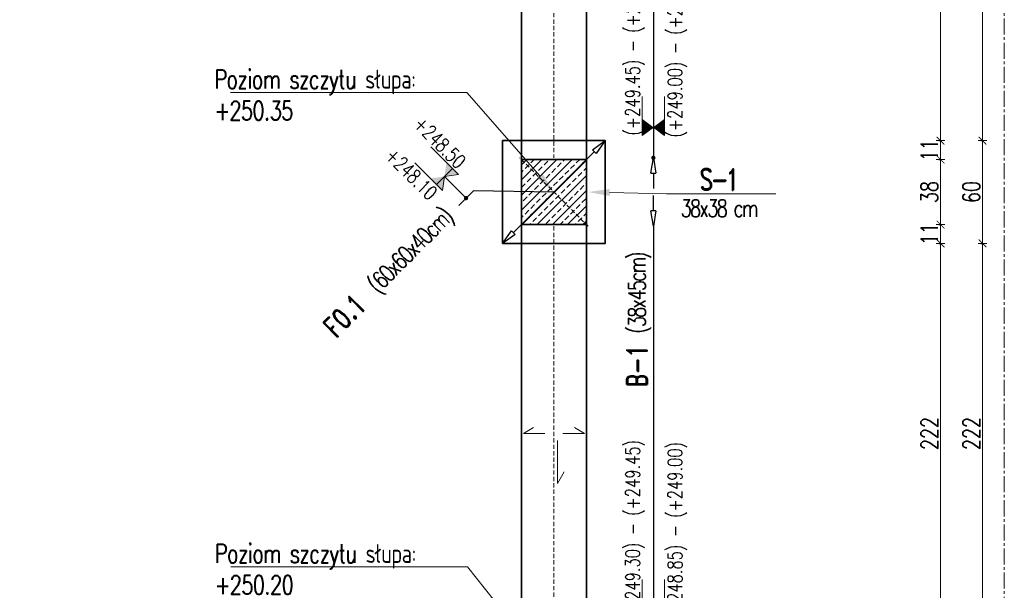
# Model space of a CAD drawing. Header units: millimetres. Extents: x -8 to 14965326, y -810 to 11054951.
# Tile 39 of 72: x 7505907 to 7506482, y 5557187 to 5557520. Entities that reach past the tile are written whole.
import ezdxf
from ezdxf import colors
from ezdxf.entities.mleader import LeaderData, LeaderLine
from ezdxf.math import Vec2, Vec3

# ---------------------------------------------------------------- set-up
doc = ezdxf.new("R2010")
doc.units = ezdxf.units.MM
doc.header["$LTSCALE"] = 0.5
doc.header["$MEASUREMENT"] = 0
doc.linetypes.add('CENTER2', pattern=[1.125, 0.75, -0.125, 0.125, -0.125])
doc.linetypes.add('KRESKOWA', pattern=[0.75, 0.5, -0.25])
doc.layers.get('0').update_dxf_attribs({"linetype": 'CONTINUOUS', "lineweight": 13})
doc.layers.get('Defpoints').update_dxf_attribs({"linetype": 'CONTINUOUS'})
for name, color, linetype, lineweight in [('_K_pozycje', 1, 'CONTINUOUS', 5), ('K_Cienkie przerywane', 252, 'KRESKOWA', 9), ('K_Fundamenty - przekrój', 40, 'CONTINUOUS', 35), ('K_Kreskowanie', 253, 'CONTINUOUS', 5), ('K_Opis', 7, 'CONTINUOUS', 9), ('K_Ściany - przekrój', 7, 'CONTINUOUS', 35), ('tkd_obszary_wykazu', 14, 'CENTER2', 9), ('tkd_wym', 1, 'CONTINUOUS', 5)]:
    doc.layers.add(name, color=color, linetype=linetype, lineweight=lineweight)
doc.styles.add('___K_OPIS_ROMAND', font='romand.shx', dxfattribs={"width": 0.75})
doc.styles.add('___K_OPIS_SIMPLEX', font='simplex.shx', dxfattribs={"width": 0.75})
doc.styles.add('tkd_txt0', font='simplex.shx', dxfattribs={"width": 0.75})
doc.dimstyles.new('opisy_wieńce', dxfattribs={"dimscale": 0.6, "dimtxt": 20, "dimasz": 25, "dimexe": 10, "dimexo": 50, "dimgap": 10, "dimtad": 0, "dimdec": 1, "dimrnd": 0.05, "dimzin": 9, "dimdsep": 46, "dimtxsty": '___K_OPIS_ROMAND', "dimblk1": 'CLOSEDBLANK', "dimblk2": 'CLOSEDBLANK', "dimsah": 1, "dimcen": 0, "dimdle": 10, "dimse1": 1, "dimse2": 1, "dimclrd": 1, "dimclre": 256, "dimclrt": 50, "dimazin": 2, "dimtm": 1e-09, "dimtfac": 1, "dimtdec": 1, "dimtmove": 2, "dimatfit": 3, "dimfxl": 1, "dimtolj": 1, "dimtzin": 0, "dimarcsym": 0})
doc.dimstyles.new('tkd_1-50cm[cm]', dxfattribs={"dimtxt": 10, "dimasz": 2.5, "dimexe": 0, "dimexo": 10, "dimgap": 1.5, "dimtad": 1, "dimdec": 1, "dimrnd": 0.5, "dimdsep": 46, "dimtxsty": 'tkd_txt0', "dimblk": 'tkd_dim_arrow', "dimcen": 0, "dimclrd": 1, "dimclre": 256, "dimclrt": 7, "dimaunit": 1, "dimadec": 0, "dimazin": 0, "dimtfac": 0.009091, "dimtdec": 1, "dimtix": 1, "dimtmove": 1, "dimatfit": 3, "dimldrblk": 'DOTSMALL', "dimfxl": 1, "dimfxlon": 1, "dimtvp": 0.02, "dimtolj": 1, "dimtzin": 9, "dimlwd": -1, "dimarcsym": 0})

# ---------------------------------------------------------------- blocks, each defined once
blk = doc.blocks.new('_ClosedBlank')
at = {"color": 0, "linetype": 'ByBlock', "lineweight": -2}
for p, q in [((-1, 0.167), (0, 0)), ((-1, 0.167), (-1, -0.167)), ((0, 0), (-1, -0.167))]:
    blk.add_line(p, q, dxfattribs=at)
blk = doc.blocks.new('*D179')
at = {"layer": '_K_pozycje', "color": 1, "lineweight": -2, "transparency": 16777216}
for p, q in [((7506242.75, 5557442.69), (7506195.48, 5557395.42)), ((7506172.07, 5557419.75), (7506163.58, 5557411.26)), ((7506219.11, 5557419.06), (7506172.07, 5557419.75))]:
    blk.add_line(p, q, dxfattribs=at)
at = {"layer": 'Defpoints', "color": 0, "transparency": 16777216}
for p in [(7506249.11, 5557449.06), (7506189.11, 5557389.06), (7506189.11, 5557389.06)]:
    blk.add_point(p, dxfattribs=at)
at = {"layer": '_K_pozycje', "color": 1, "lineweight": -2, "transparency": 16777216, "xscale": 9, "yscale": 9, "zscale": 9}
for p, rotation in [((7506249.11, 5557449.06), 44.99999988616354), ((7506189.11, 5557389.06), 224.9999998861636)]:
    blk.add_blockref('_ClosedBlank', p, dxfattribs=dict(at, rotation=rotation))
at = {"layer": '_K_pozycje', "color": 50, "transparency": 16777216, "insert": (7506123.55, 5557371.23), "char_height": 12, "attachment_point": 5, "rotation": 45, "style": '___K_OPIS_ROMAND'}
blk.add_mtext('\\A1;F0.1{\\fArial|b0|i0|c238|p34;\\H0.87497x;\\C242;   \\Fsimplex|c238;\\H0.95241x;\\T0.8;(60x60x40cm)}', dxfattribs=at)
blk = doc.blocks.new('*U40')
at = {"layer": 'K_Opis'}
h = blk.add_hatch(color=1, dxfattribs=at)
edge = h.paths.add_edge_path()
edge.add_arc((0, 0), 0.036, 360, 720)
at = {"layer": 'K_Opis', "color": 1}
blk.add_line((0, 0.511), (0, 0), dxfattribs=at)
at = {"layer": 'K_Opis'}
for points in [[(-0.188, 0.511), (-0.188, 1.022)], [(0.188, 0.511), (0.188, 1.022)], [(-0.188, 0.511), (0, 0.511), (-0.188, 0.369), (-0.188, 0.511)], [(0.188, 0.511), (0, 0.511), (0.188, 0.369), (0.188, 0.511)]]:
    blk.add_lwpolyline(points, dxfattribs=at)
for points in [[(-0.188, 0.652), (-0.188, 0.511), (0, 0.511)], [(-0.188, 0.369), (-0.188, 0.511), (0, 0.511)], [(0.188, 0.652), (0.188, 0.511), (0, 0.511)], [(0.188, 0.369), (0.188, 0.511), (0, 0.511)]]:
    blk.add_solid(points, dxfattribs=at)
at = {"layer": 'K_Opis', "style": '___K_OPIS_SIMPLEX', "width": 0.75, "flags": 8}
for tag, p in [('góra', (-0.227, 0.383)), ('dół', (0.48, 0.383))]:
    blk.add_attdef(tag, p, '', height=0.24, rotation=90, dxfattribs=at)
blk = doc.blocks.new('*D221')
at = {"layer": '_K_pozycje', "color": 1, "lineweight": -2, "transparency": 16777216}
for p, q in [((7506277.16, 5557408.06), (7506277.16, 5557417.06)), ((7506277.16, 5557399.06), (7506277.16, 5557157.06)), ((7506277.16, 5557148.06), (7506277.16, 5557139.06))]:
    blk.add_line(p, q, dxfattribs=at)
at = {"layer": 'Defpoints', "color": 0, "transparency": 16777216}
for p in [(7506239.11, 5557399.06), (7506239.11, 5557157.06), (7506277.16, 5557157.06)]:
    blk.add_point(p, dxfattribs=at)
at = {"layer": '_K_pozycje', "color": 1, "lineweight": -2, "transparency": 16777216, "xscale": 9, "yscale": 9, "zscale": 9}
for p, rotation in [((7506277.16, 5557399.06), 270), ((7506277.16, 5557157.06), 90)]:
    blk.add_blockref('_ClosedBlank', p, dxfattribs=dict(at, rotation=rotation))
at = {"layer": '_K_pozycje', "color": 50, "transparency": 16777216, "insert": (7506269.3, 5557344.38), "char_height": 12, "attachment_point": 5, "rotation": 90, "style": '___K_OPIS_ROMAND'}
blk.add_mtext('\\A1;B-1 {\\Fsimplex|c238;\\H0.83333x;\\T0.8;\\C242;(38x45cm)}', dxfattribs=at)
blk = doc.blocks.new('*U39')
at = {"layer": 'K_Opis'}
h = blk.add_hatch(color=1, dxfattribs=at)
edge = h.paths.add_edge_path()
edge.add_arc((0, 0), 0.036, 0, 360, ccw=False)
at = {"layer": 'K_Opis', "color": 1}
blk.add_line((0, -0.511), (0, 0), dxfattribs=at)
at = {"layer": 'K_Opis'}
for points in [[(-0.188, -0.511), (0, -0.511), (-0.188, -0.369), (-0.188, -0.511)], [(0.188, -0.511), (0, -0.511), (0.188, -0.369), (0.188, -0.511)], [(-0.188, -0.511), (-0.188, -1.022)], [(0.188, -0.511), (0.188, -1.022)]]:
    blk.add_lwpolyline(points, dxfattribs=at)
for points in [[(-0.188, -0.369), (-0.188, -0.511), (0, -0.511)], [(0.188, -0.369), (0.188, -0.511), (0, -0.511)], [(-0.188, -0.652), (-0.188, -0.511), (0, -0.511)], [(0.188, -0.652), (0.188, -0.511), (0, -0.511)]]:
    blk.add_solid(points, dxfattribs=at)
at = {"layer": 'K_Opis', "style": '___K_OPIS_SIMPLEX', "width": 0.75, "flags": 8}
for tag, p in [('dół', (0.48, -0.777)), ('góra', (-0.227, -0.923))]:
    blk.add_attdef(tag, p, '', height=0.24, rotation=90, dxfattribs=at)
blk = doc.blocks.new('*D222')
at = {"layer": '_K_pozycje', "color": 1, "lineweight": -2, "transparency": 16777216}
for p, q in [((7506277.16, 5557690.06), (7506277.16, 5557699.06)), ((7506277.16, 5557681.06), (7506277.16, 5557439.06)), ((7506277.16, 5557430.06), (7506277.16, 5557421.06))]:
    blk.add_line(p, q, dxfattribs=at)
at = {"layer": 'Defpoints', "color": 0, "transparency": 16777216}
for p in [(7506239.11, 5557681.06), (7506239.11, 5557439.06), (7506277.16, 5557439.06)]:
    blk.add_point(p, dxfattribs=at)
at = {"layer": '_K_pozycje', "color": 1, "lineweight": -2, "transparency": 16777216, "xscale": 9, "yscale": 9, "zscale": 9}
for p, rotation in [((7506277.16, 5557681.06), 270), ((7506277.16, 5557439.06), 90)]:
    blk.add_blockref('_ClosedBlank', p, dxfattribs=dict(at, rotation=rotation))
at = {"layer": '_K_pozycje', "color": 50, "transparency": 16777216, "insert": (7506269.3, 5557626.38), "char_height": 12, "attachment_point": 5, "rotation": 90, "style": '___K_OPIS_ROMAND'}
blk.add_mtext('\\A1;B-1 {\\Fsimplex|c238;\\H0.83333x;\\T0.8;\\C242;(38x45cm)}', dxfattribs=at)
blk = doc.blocks.new('tkd_dim_arrow')
for p, q in [((-1, 0), (1, 0)), ((0, -1), (0, 1))]:
    blk.add_line(p, q)
at = {"const_width": 0.2}
blk.add_lwpolyline([(-0.9, -0.9), (0.9, 0.9)], dxfattribs=at)
blk = doc.blocks.new('*D274')
at = {"layer": 'Defpoints', "color": 0, "transparency": 16777216}
for p in [(7506249.11, 5557671.06), (7506249.11, 5557449.06), (7506469.31, 5557449.06)]:
    blk.add_point(p, dxfattribs=at)
at = {"layer": 'tkd_wym', "lineweight": -2, "transparency": 16777216}
for p, q in [((7506468.31, 5557671.06), (7506469.31, 5557671.06)), ((7506468.31, 5557449.06), (7506469.31, 5557449.06))]:
    blk.add_line(p, q, dxfattribs=at)
at = {"layer": 'tkd_wym', "color": 1, "transparency": 16777216}
blk.add_line((7506469.31, 5557668.56), (7506469.31, 5557451.56), dxfattribs=at)
at = {"layer": 'tkd_wym', "color": 1, "transparency": 16777216, "xscale": 2.5, "yscale": 2.5, "zscale": 2.5}
for p, rotation in [((7506469.31, 5557671.06), 90), ((7506469.31, 5557449.06), 270)]:
    blk.add_blockref('tkd_dim_arrow', p, dxfattribs=dict(at, rotation=rotation))
at = {"layer": 'tkd_wym', "color": 7, "transparency": 16777216, "insert": (7506462.81, 5557560.06), "char_height": 10, "attachment_point": 5, "rotation": 90, "style": 'tkd_txt0'}
blk.add_mtext('\\A1;222', dxfattribs=at)
blk = doc.blocks.new('_DotSmall')
blk = doc.blocks.new('*D275')
at = {"layer": 'Defpoints', "color": 0, "transparency": 16777216}
for p in [(7506249.11, 5557449.06), (7506249.11, 5557389.06), (7506469.31, 5557389.06)]:
    blk.add_point(p, dxfattribs=at)
at = {"layer": 'tkd_wym', "lineweight": -2, "transparency": 16777216}
for p, q in [((7506468.31, 5557449.06), (7506469.31, 5557449.06)), ((7506468.31, 5557389.06), (7506469.31, 5557389.06))]:
    blk.add_line(p, q, dxfattribs=at)
at = {"layer": 'tkd_wym', "color": 1, "transparency": 16777216}
blk.add_line((7506469.31, 5557446.56), (7506469.31, 5557391.56), dxfattribs=at)
at = {"layer": 'tkd_wym', "color": 1, "transparency": 16777216, "xscale": 2.5, "yscale": 2.5, "zscale": 2.5}
for p, rotation in [((7506469.31, 5557449.06), 90), ((7506469.31, 5557389.06), 270)]:
    blk.add_blockref('tkd_dim_arrow', p, dxfattribs=dict(at, rotation=rotation))
at = {"layer": 'tkd_wym', "color": 7, "transparency": 16777216, "insert": (7506462.81, 5557419.06), "char_height": 10, "attachment_point": 5, "rotation": 90, "style": 'tkd_txt0'}
blk.add_mtext('\\A1;60', dxfattribs=at)
blk = doc.blocks.new('*D276')
at = {"layer": 'Defpoints', "color": 0, "transparency": 16777216}
for p in [(7506249.11, 5557389.06), (7506249.11, 5557167.06), (7506469.31, 5557167.06)]:
    blk.add_point(p, dxfattribs=at)
at = {"layer": 'tkd_wym', "lineweight": -2, "transparency": 16777216}
for p, q in [((7506468.31, 5557389.06), (7506469.31, 5557389.06)), ((7506468.31, 5557167.06), (7506469.31, 5557167.06))]:
    blk.add_line(p, q, dxfattribs=at)
at = {"layer": 'tkd_wym', "color": 1, "transparency": 16777216}
blk.add_line((7506469.31, 5557386.56), (7506469.31, 5557169.56), dxfattribs=at)
at = {"layer": 'tkd_wym', "color": 1, "transparency": 16777216, "xscale": 2.5, "yscale": 2.5, "zscale": 2.5}
for p, rotation in [((7506469.31, 5557389.06), 90), ((7506469.31, 5557167.06), 270)]:
    blk.add_blockref('tkd_dim_arrow', p, dxfattribs=dict(at, rotation=rotation))
at = {"layer": 'tkd_wym', "color": 7, "transparency": 16777216, "insert": (7506462.81, 5557278.06), "char_height": 10, "attachment_point": 5, "rotation": 90, "style": 'tkd_txt0'}
blk.add_mtext('\\A1;222', dxfattribs=at)
blk = doc.blocks.new('*D407')
at = {"layer": 'Defpoints', "color": 0, "transparency": 16777216}
for p in [(7506226.93, 5557671.06), (7506226.93, 5557449.06), (7506444.83, 5557449.06)]:
    blk.add_point(p, dxfattribs=at)
at = {"layer": 'tkd_wym', "lineweight": -2, "transparency": 16777216}
for p, q in [((7506443.83, 5557671.06), (7506444.83, 5557671.06)), ((7506443.83, 5557449.06), (7506444.83, 5557449.06))]:
    blk.add_line(p, q, dxfattribs=at)
at = {"layer": 'tkd_wym', "color": 1, "transparency": 16777216}
blk.add_line((7506444.83, 5557668.56), (7506444.83, 5557451.56), dxfattribs=at)
at = {"layer": 'tkd_wym', "color": 1, "transparency": 16777216, "xscale": 2.5, "yscale": 2.5, "zscale": 2.5}
for p, rotation in [((7506444.83, 5557671.06), 90), ((7506444.83, 5557449.06), 270)]:
    blk.add_blockref('tkd_dim_arrow', p, dxfattribs=dict(at, rotation=rotation))
at = {"layer": 'tkd_wym', "color": 7, "transparency": 16777216, "insert": (7506438.33, 5557560.06), "char_height": 10, "attachment_point": 5, "rotation": 90, "style": 'tkd_txt0'}
blk.add_mtext('\\A1;222', dxfattribs=at)
blk = doc.blocks.new('*D408')
at = {"layer": 'Defpoints', "color": 0, "transparency": 16777216}
for p in [(7506226.93, 5557449.06), (7506226.93, 5557438.06), (7506444.83, 5557438.06)]:
    blk.add_point(p, dxfattribs=at)
at = {"layer": 'tkd_wym', "lineweight": -2, "transparency": 16777216}
for p, q in [((7506443.83, 5557449.06), (7506444.83, 5557449.06)), ((7506443.83, 5557438.06), (7506444.83, 5557438.06))]:
    blk.add_line(p, q, dxfattribs=at)
at = {"layer": 'tkd_wym', "color": 1, "transparency": 16777216}
blk.add_line((7506444.83, 5557446.56), (7506444.83, 5557440.56), dxfattribs=at)
at = {"layer": 'tkd_wym', "color": 1, "transparency": 16777216, "xscale": 2.5, "yscale": 2.5, "zscale": 2.5}
for p, rotation in [((7506444.83, 5557449.06), 90), ((7506444.83, 5557438.06), 270)]:
    blk.add_blockref('tkd_dim_arrow', p, dxfattribs=dict(at, rotation=rotation))
at = {"layer": 'tkd_wym', "color": 7, "transparency": 16777216, "insert": (7506438.33, 5557443.56), "char_height": 10, "attachment_point": 5, "rotation": 90, "style": 'tkd_txt0'}
blk.add_mtext('\\A1;11', dxfattribs=at)
blk = doc.blocks.new('*D409')
at = {"layer": 'Defpoints', "color": 0, "transparency": 16777216}
for p in [(7506226.93, 5557438.06), (7506229.88, 5557400.06), (7506444.83, 5557400.06)]:
    blk.add_point(p, dxfattribs=at)
at = {"layer": 'tkd_wym', "lineweight": -2, "transparency": 16777216}
for p, q in [((7506443.83, 5557438.06), (7506444.83, 5557438.06)), ((7506443.83, 5557400.06), (7506444.83, 5557400.06))]:
    blk.add_line(p, q, dxfattribs=at)
at = {"layer": 'tkd_wym', "color": 1, "transparency": 16777216}
blk.add_line((7506444.83, 5557435.56), (7506444.83, 5557402.56), dxfattribs=at)
at = {"layer": 'tkd_wym', "color": 1, "transparency": 16777216, "xscale": 2.5, "yscale": 2.5, "zscale": 2.5}
for p, rotation in [((7506444.83, 5557438.06), 90), ((7506444.83, 5557400.06), 270)]:
    blk.add_blockref('tkd_dim_arrow', p, dxfattribs=dict(at, rotation=rotation))
at = {"layer": 'tkd_wym', "color": 7, "transparency": 16777216, "insert": (7506438.33, 5557419.06), "char_height": 10, "attachment_point": 5, "rotation": 90, "style": 'tkd_txt0'}
blk.add_mtext('\\A1;38', dxfattribs=at)
blk = doc.blocks.new('*D410')
at = {"layer": 'Defpoints', "color": 0, "transparency": 16777216}
for p in [(7506229.88, 5557400.06), (7506229.88, 5557389.06), (7506444.83, 5557389.06)]:
    blk.add_point(p, dxfattribs=at)
at = {"layer": 'tkd_wym', "lineweight": -2, "transparency": 16777216}
for p, q in [((7506443.83, 5557400.06), (7506444.83, 5557400.06)), ((7506443.83, 5557389.06), (7506444.83, 5557389.06))]:
    blk.add_line(p, q, dxfattribs=at)
at = {"layer": 'tkd_wym', "color": 1, "transparency": 16777216}
blk.add_line((7506444.83, 5557397.56), (7506444.83, 5557391.56), dxfattribs=at)
at = {"layer": 'tkd_wym', "color": 1, "transparency": 16777216, "xscale": 2.5, "yscale": 2.5, "zscale": 2.5}
for p, rotation in [((7506444.83, 5557400.06), 90), ((7506444.83, 5557389.06), 270)]:
    blk.add_blockref('tkd_dim_arrow', p, dxfattribs=dict(at, rotation=rotation))
at = {"layer": 'tkd_wym', "color": 7, "transparency": 16777216, "insert": (7506438.33, 5557394.56), "char_height": 10, "attachment_point": 5, "rotation": 90, "style": 'tkd_txt0'}
blk.add_mtext('\\A1;11', dxfattribs=at)
blk = doc.blocks.new('*D411')
at = {"layer": 'Defpoints', "color": 0, "transparency": 16777216}
for p in [(7506229.88, 5557389.06), (7506229.88, 5557167.06), (7506444.83, 5557167.06)]:
    blk.add_point(p, dxfattribs=at)
at = {"layer": 'tkd_wym', "lineweight": -2, "transparency": 16777216}
for p, q in [((7506443.83, 5557389.06), (7506444.83, 5557389.06)), ((7506443.83, 5557167.06), (7506444.83, 5557167.06))]:
    blk.add_line(p, q, dxfattribs=at)
at = {"layer": 'tkd_wym', "color": 1, "transparency": 16777216}
blk.add_line((7506444.83, 5557386.56), (7506444.83, 5557169.56), dxfattribs=at)
at = {"layer": 'tkd_wym', "color": 1, "transparency": 16777216, "xscale": 2.5, "yscale": 2.5, "zscale": 2.5}
for p, rotation in [((7506444.83, 5557389.06), 90), ((7506444.83, 5557167.06), 270)]:
    blk.add_blockref('tkd_dim_arrow', p, dxfattribs=dict(at, rotation=rotation))
at = {"layer": 'tkd_wym', "color": 7, "transparency": 16777216, "insert": (7506438.33, 5557278.06), "char_height": 10, "attachment_point": 5, "rotation": 90, "style": 'tkd_txt0'}
blk.add_mtext('\\A1;222', dxfattribs=at)

msp = doc.modelspace()

# ---------------------------------------------------------------- hatches: boundary and pattern name
at = {"layer": 'K_Kreskowanie'}
h = msp.add_hatch(dxfattribs=at)
h.set_pattern_fill('ANSI33', color=256, scale=25)
h.set_pattern_definition([(45, (2327.7154, -886.1795), (-4.4194173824, 4.4194173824), []), (45, (2332.135, -886.1795), (-4.4194173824, 4.4194173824), [3.125, -1.5625])])
h.paths.add_polyline_path([(7506200.1116, 5557400.0558), (7506238.1116, 5557400.0558), (7506238.1116, 5557438.0558), (7506200.1116, 5557438.0558)])

# ---------------------------------------------------------------- linework, layer by layer
at = {"layer": 'K_Cienkie przerywane', "linetype": 'KRESKOWA', "ltscale": 10}
for p, q in [((7506219.1116, 5557681.0557), (7506219.1116, 5557439.0558)), ((7506239.1116, 5557439.0558), (7506199.1116, 5557399.0557)), ((7506239.1116, 5557399.0557), (7506199.1116, 5557439.0558)), ((7506219.1116, 5557399.0557), (7506219.1116, 5557157.0558))]:
    msp.add_line(p, q, dxfattribs=at)
at = {"layer": 'K_Fundamenty - przekrój'}
msp.add_lwpolyline([(7506189.1116, 5557389.0557), (7506189.1116, 5557449.0557), (7506249.1116, 5557449.0557), (7506249.1116, 5557389.0557)], close=True, dxfattribs=at)
at = {"layer": 'K_Opis'}
for points in [[(7506213.8869, 5557278.0558), (7506201.3484, 5557278.0558), (7506207.1373, 5557281.5392)], [(7506224.3363, 5557278.0558), (7506236.8748, 5557278.0558), (7506231.086, 5557281.5392)], [(7506221.2778, 5557273.9593), (7506221.2778, 5557248.9593), (7506225.0967, 5557255.7997)]]:
    msp.add_lwpolyline(points, dxfattribs=at)
at = {"layer": 'K_Ściany - przekrój', "linetype": 'Continuous', "ltscale": 2.5}
for p, q in [((7506200.1116, 5557682.0558), (7506200.1116, 5557438.0558)), ((7506238.1116, 5557682.0558), (7506238.1116, 5557438.0558)), ((7506200.1116, 5557400.0558), (7506200.1116, 5557156.0558)), ((7506238.1116, 5557400.0558), (7506238.1116, 5557156.0558))]:
    msp.add_line(p, q, dxfattribs=at)
msp.add_lwpolyline([(7506200.1116, 5557438.0558), (7506238.1116, 5557438.0558), (7506238.1116, 5557400.0558), (7506200.1116, 5557400.0558)], close=True, dxfattribs=at)
at = {"layer": 'tkd_obszary_wykazu', "ltscale": 25}
msp.add_lwpolyline([(7503716.8376, 5559109.3854), (7506482.0527, 5559109.3854), (7506482.0527, 5554949.5308), (7503716.8376, 5554949.5308)], close=True, dxfattribs=at)

# ---------------------------------------------------------------- block references
ref = msp.add_blockref('*U39', (7506277.1606, 5557439.0558), dxfattribs=dict(xscale=-35, yscale=35, zscale=35, rotation=180.0000074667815))
ref.add_attrib('góra', '(+249.45) - (+249.60)', (7506269.2039, 5557452.1612), dxfattribs={"layer": 'K_Opis', "height": 8.4, "rotation": 90.0000075, "style": '___K_OPIS_SIMPLEX', "width": 0.75, "flags": 8})
ref.add_attrib('dół', '(+249.00) - (+249.15)', (7506293.9432, 5557450.9612), dxfattribs={"layer": 'K_Opis', "height": 8.4, "rotation": 90.0000075, "style": '___K_OPIS_SIMPLEX', "width": 0.75, "flags": 8})
ref = msp.add_blockref('*U40', (7506167.8255, 5557415.5062), dxfattribs=dict(xscale=-35, yscale=35, zscale=35, rotation=45.00000736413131))
ref.add_attrib('góra', '+248.50', (7506136.6075, 5557457.9765), dxfattribs={"layer": 'K_Opis', "height": 8.4, "rotation": 315.0000074, "style": '___K_OPIS_SIMPLEX', "width": 0.75, "flags": 8})
ref.add_attrib('dół', '+248.10', (7506119.9628, 5557439.6347), dxfattribs={"layer": 'K_Opis', "height": 8.4, "rotation": 315.0000074, "style": '___K_OPIS_SIMPLEX', "width": 0.75, "flags": 8})
ref = msp.add_blockref('*U39', (7506277.1606, 5557157.0558), dxfattribs=dict(xscale=-35, yscale=35, zscale=35, rotation=180.0000074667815))
ref.add_attrib('góra', '(+249.30) - (+249.45)', (7506269.2039, 5557170.1612), dxfattribs={"layer": 'K_Opis', "height": 8.4, "rotation": 90.0000075, "style": '___K_OPIS_SIMPLEX', "width": 0.75, "flags": 8})
ref.add_attrib('dół', '(+248.85) - (+249.00)', (7506293.9432, 5557168.9612), dxfattribs={"layer": 'K_Opis', "height": 8.4, "rotation": 90.0000075, "style": '___K_OPIS_SIMPLEX', "width": 0.75, "flags": 8})

# ---------------------------------------------------------------- dimensions: what is measured, and where the dimension line sits
at = {"layer": '_K_pozycje'}
for base, p1, p2, angle, text, override, picture, middle in [((7506277.1606, 5557439.0558), (7506239.1116, 5557681.0557), (7506239.1116, 5557439.0558), 269.9999999, 'B-1 {\\Fsimplex|c238;\\H0.83333x;\\T0.8;\\C242;(38x45cm)}', {"dimasz": 15}, '*D222', (7506269.2988, 5557626.3808)), ((7506189.1116, 5557389.0557), (7506249.1116, 5557449.0557), (7506189.1116, 5557389.0557), 224.9999999, 'F0.1{\\fArial|b0|i0|c238|p34;\\H0.87497x;\\C242;   \\Fsimplex|c238;\\H0.95241x;\\T0.8;(60x60x40cm)}', {"dimasz": 15, "dimtmove": 1}, '*D179', (7506159.3402, 5557407.0209)), ((7506277.1606, 5557157.0558), (7506239.1116, 5557399.0557), (7506239.1116, 5557157.0558), 269.9999999, 'B-1 {\\Fsimplex|c238;\\H0.83333x;\\T0.8;\\C242;(38x45cm)}', {"dimasz": 15}, '*D221', (7506269.2988, 5557344.3808))]:
    dim = msp.add_linear_dim(base=base, p1=p1, p2=p2, angle=angle, text=text, dimstyle='opisy_wieńce', override=override, dxfattribs=at)
    dim.commit()
    dim.dimension.update_dxf_attribs({"geometry": picture, "text_midpoint": middle, "dimtype": 161})
at = {"layer": 'tkd_wym'}
for base, p1, p2, picture, middle in [((7506444.8349, 5557449.0557), (7506226.9335, 5557671.0557), (7506226.9335, 5557449.0557), '*D407', (7506438.3349, 5557560.0557)), ((7506469.3079, 5557449.0557), (7506249.1116, 5557671.0557), (7506249.1116, 5557449.0557), '*D274', (7506462.8079, 5557560.0557)), ((7506444.8349, 5557438.0558), (7506226.9335, 5557449.0557), (7506226.9335, 5557438.0558), '*D408', (7506438.3349, 5557443.5557)), ((7506469.3079, 5557389.0557), (7506249.1116, 5557449.0557), (7506249.1116, 5557389.0557), '*D275', (7506462.8079, 5557419.0557)), ((7506444.8349, 5557400.0558), (7506226.9335, 5557438.0558), (7506229.8783, 5557400.0558), '*D409', (7506438.3349, 5557419.0558)), ((7506444.8349, 5557389.0557), (7506229.8783, 5557400.0558), (7506229.8783, 5557389.0557), '*D410', (7506438.3349, 5557394.5557)), ((7506444.8349, 5557167.0557), (7506229.8783, 5557389.0557), (7506229.8783, 5557167.0557), '*D411', (7506438.3349, 5557278.0557)), ((7506469.3079, 5557167.0557), (7506249.1116, 5557389.0557), (7506249.1116, 5557167.0557), '*D276', (7506462.8079, 5557278.0557))]:
    dim = msp.add_linear_dim(base=base, p1=p1, p2=p2, angle=90, dimstyle='tkd_1-50cm[cm]', dxfattribs=at)
    dim.commit()
    dim.dimension.update_dxf_attribs({"geometry": picture, "text_midpoint": middle})

# ---------------------------------------------------------------- leaders
at = {"layer": 'K_Opis'}
ml = msp.add_multileader_mtext('Standard', dxfattribs=at)
ml.set_content('{\\T0.95;Poziom szczytu słupa:\\P+250.35}', color=256, style='___K_OPIS_SIMPLEX')
ml.set_leader_properties(color=256, linetype='ByLayer', lineweight=9)
ml.build(insert=Vec2(0, 0))
ml.multileader.update_dxf_attribs({"text_left_attachment_type": 6, "text_right_attachment_type": 6, "arrow_head_size": 12.5})
ctx = ml.context
ctx.base_point, ctx.char_height, ctx.arrow_head_size, ctx.landing_gap_size, ctx.plane_origin = Vec3(7506020.9468, 5557477.2503), 11, 12.5, 0, Vec3(7506240.2166, 5557797.9231)
ctx.left_attachment, ctx.right_attachment = 6, 6
notes = []
notes.append((ctx, [(1, (1, 1, 0), (7506168.3481, 5557477.2503), (-1, 0), 13.7512, [(0, [(7506219.1116, 5557419.0557)], 0, [])])]))
ctx.mtext.insert, ctx.mtext.width, ctx.mtext.defined_height, ctx.mtext.flow_direction = Vec3(7506020.9468, 5557490.4503), 140.399647, 98.2467, 5
ml = msp.add_multileader_mtext('Standard', dxfattribs=at)
ml.set_content('{\\T0.85;\\C2;S-1\\T1;\\C50;\\P\\Fsimplex|c238;\\H0.8x;\\T0.8;\\C1;38x38 cm}', color=7, style='___K_OPIS_ROMAND')
ml.set_leader_properties(color=1, linetype='CONTINUOUS', lineweight=9)
ml.build(insert=Vec2(0, 0))
ml.multileader.update_dxf_attribs({"text_left_attachment_type": 6, "text_right_attachment_type": 6, "dogleg_length": 5, "arrow_head_size": 12.5})
ctx = ml.context
ctx.base_point, ctx.char_height, ctx.arrow_head_size, ctx.landing_gap_size, ctx.plane_origin = Vec3(7506292.0781, 5557418.0907), 12.5, 12.5, 0, Vec3(7506266.7324, 5557367.8398)
ctx.left_attachment, ctx.right_attachment, ctx.text_align_type = 6, 6, 1
notes.append((ctx, [(0, (1, 1, 0), (7506284.8623, 5557418.0907), (1, 0), 7.2158, [(0, [(7506239.1116, 5557419.0558)], 0, [])])]))
ctx.mtext.insert, ctx.mtext.alignment, ctx.mtext.line_spacing_factor, ctx.mtext.flow_direction = Vec3(7506315.1495, 5557432.5907), 2, 0.864, 5
ml = msp.add_multileader_mtext('Standard', dxfattribs=at)
ml.set_content('{\\T0.95;Poziom szczytu słupa:\\P+250.20}', color=256, style='___K_OPIS_SIMPLEX')
ml.set_leader_properties(color=256, linetype='ByLayer', lineweight=9)
ml.build(insert=Vec2(0, 0))
ml.multileader.update_dxf_attribs({"text_left_attachment_type": 6, "text_right_attachment_type": 6, "arrow_head_size": 12.5})
ctx = ml.context
ctx.base_point, ctx.char_height, ctx.arrow_head_size, ctx.landing_gap_size, ctx.plane_origin = Vec3(7506021.1769, 5557200.3351), 11, 12.5, 0, Vec3(7506240.2166, 5557515.9231)
ctx.left_attachment, ctx.right_attachment = 6, 6
notes.append((ctx, [(1, (1, 1, 0), (7506168.5782, 5557200.3351), (-1, 0), 13.7512, [(0, [(7506219.1116, 5557137.0557)], 0, [])])]))
ctx.mtext.insert, ctx.mtext.width, ctx.mtext.defined_height, ctx.mtext.flow_direction = Vec3(7506021.1769, 5557213.5351), 140.399647, 98.2467, 5
for ctx, leaders in notes:
    for number, flags, end, landing, length, lines in leaders:
        leader = LeaderData()
        leader.index, (leader.has_last_leader_line, leader.has_dogleg_vector, leader.attachment_direction) = number, flags
        leader.last_leader_point, leader.dogleg_vector, leader.dogleg_length = Vec3(end), Vec3(landing), length
        for number, points, colour, breaks in lines:
            line = LeaderLine()
            line.index, line.vertices, line.color, line.breaks = number, Vec3.list(points), colors.encode_raw_color(colour), breaks
            leader.lines.append(line)
        ctx.leaders.append(leader)

doc.saveas('drawing.dxf')
